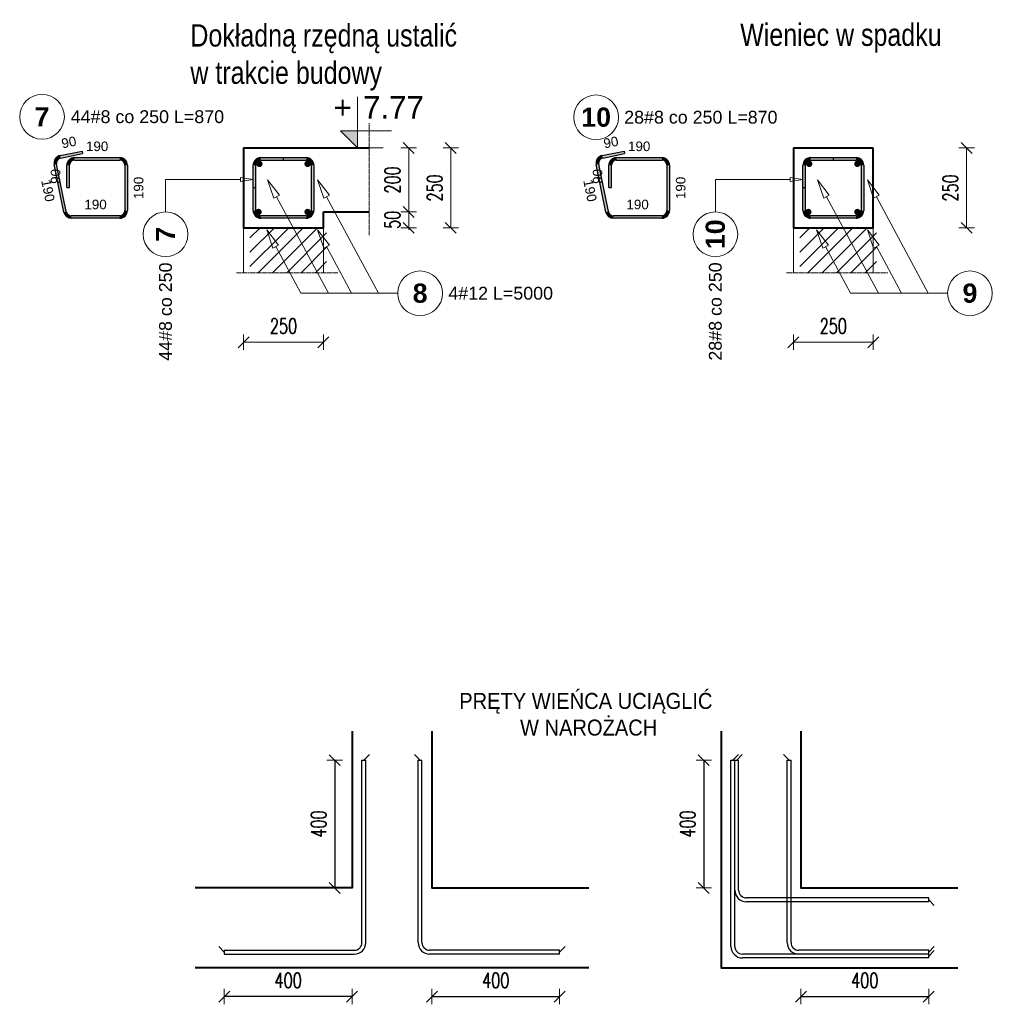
# Model space of a CAD drawing. Extents: x -1474 to 1682781, y -676111 to 75879.
# Tile 3 of 12: x 1666746 to 1669791, y -676111 to -673030. Entities that reach past the tile are written whole.
import ezdxf
from ezdxf.enums import TextEntityAlignment as Align

# ---------------------------------------------------------------- set-up
doc = ezdxf.new("R2010")
doc.units = 0
doc.header["$LTSCALE"] = 10
doc.header["$MEASUREMENT"] = 0
doc.linetypes.add('HIDDEN', pattern=[0.375, 0.25, -0.125])
for name, color, linetype, lineweight in [('P-Linia1', 3, 'Continuous', 40), ('P-Linia4', 253, 'Continuous', 5), ('P-Opis', 1, 'Continuous', 18), ('P-Przerywana', 13, 'HIDDEN', 9), ('P-Szraf', 251, 'Continuous', 5), ('P-Wymiar', 254, 'Continuous', 9), ('RCAD_deskowanie', 3, 'Continuous', 40)]:
    doc.layers.add(name, color=color, linetype=linetype, lineweight=lineweight)
for name, color, linetype in [('RCAD_kształt pręta', 7, 'Continuous'), ('RCAD_opis kształtu pręta', 7, 'Continuous'), ('RCAD_opis rozkładu', 7, 'Continuous'), ('RCAD_pręt wyrzucony', 130, 'Continuous'), ('RCAD_pręty punktowe', 7, 'Continuous'), ('RCAD_symbole graficzne', 7, 'Continuous')]:
    doc.layers.add(name, color=color, linetype=linetype)
doc.styles.add('_Fd Opis', font='arial.ttf', dxfattribs={"width": 0.9})
doc.styles.add('ROMANS', font='romans.shx', dxfattribs={"width": 0.7})
doc.styles.add('SIMPLEX', font='arial.ttf', dxfattribs={"width": 0.8})
doc.styles.add('style1', font='arial.ttf')
doc.styles.add('style3', font='arialbd.ttf')
doc.dimstyles.new('A25', dxfattribs={"dimscale": 27, "dimtxt": 1.75, "dimasz": 0.05, "dimexe": 0, "dimexo": 0, "dimgap": 1, "dimtad": 1, "dimdec": 4, "dimrnd": 0.1, "dimdsep": 46, "dimtxsty": 'ROMANS', "dimblk": '[[[[[[[[', "dimcen": 2, "dimdle": 2, "dimse1": 1, "dimse2": 1, "dimclrd": 256, "dimclrt": 1, "dimadec": 0, "dimazin": 0, "dimtfac": 1, "dimtdec": 4, "dimtix": 1, "dimtmove": 2, "dimatfit": 3, "dimldrblk": '[[[[[[[[', "dimfxl": 0, "dimtvp": 0.6, "dimtolj": 1, "dimlwd": -1, "dimarcsym": 0})

# ---------------------------------------------------------------- blocks, each defined once
blk = doc.blocks.new('[[[[[[[[')
at = {"layer": 'P-Wymiar'}
for p, q in [((-12.7, -12.7), (12.7, 12.7)), ((0, 0), (-4.6, 0)), ((0, 18), (0, -18))]:
    blk.add_line(p, q, dxfattribs=at)
blk = doc.blocks.new('*D149')
at = {"layer": 'Defpoints', "color": 0, "transparency": 16777216}
for p in [(1667839.8, -673631.2), (1667963.7, -673631.2), (1667696.8, -673681.2)]:
    blk.add_point(p, dxfattribs=at)
at = {"layer": 'P-Wymiar', "transparency": 16777216}
for p, q in [((1667963.7, -673629.9), (1667963.7, -673628.5)), ((1667963.7, -673681.2), (1667963.7, -673631.2)), ((1667963.7, -673682.6), (1667963.7, -673683.9))]:
    blk.add_line(p, q, dxfattribs=at)
at = {"layer": 'P-Wymiar', "transparency": 16777216, "xscale": 1.35, "yscale": 1.35, "zscale": 1.35}
for p, rotation in [((1667963.7, -673631.2), 270), ((1667963.7, -673681.2), 90)]:
    blk.add_blockref('[[[[[[[[', p, dxfattribs=dict(at, rotation=rotation))
at = {"layer": 'P-Wymiar', "color": 1, "transparency": 16777216, "insert": (1667913, -673656.2), "char_height": 47.25, "attachment_point": 5, "rotation": 90, "style": 'ROMANS'}
blk.add_mtext('\\A1;50', dxfattribs=at)
blk = doc.blocks.new('*D150')
at = {"layer": 'Defpoints', "color": 0, "transparency": 16777216}
for p in [(1667839.8, -673431.2), (1667963.7, -673431.2), (1667839.8, -673631.2)]:
    blk.add_point(p, dxfattribs=at)
at = {"layer": 'P-Wymiar', "transparency": 16777216}
blk.add_line((1667963.7, -673629.9), (1667963.7, -673432.6), dxfattribs=at)
at = {"layer": 'P-Wymiar', "transparency": 16777216, "xscale": 1.35, "yscale": 1.35, "zscale": 1.35}
for p, rotation in [((1667963.7, -673431.2), 90), ((1667963.7, -673631.2), 270)]:
    blk.add_blockref('[[[[[[[[', p, dxfattribs=dict(at, rotation=rotation))
at = {"layer": 'P-Wymiar', "color": 1, "transparency": 16777216, "insert": (1667913, -673531.2), "char_height": 47.25, "attachment_point": 5, "rotation": 90, "style": 'ROMANS'}
blk.add_mtext('\\A1;200', dxfattribs=at)
blk = doc.blocks.new('*D151')
at = {"layer": 'Defpoints', "color": 0, "transparency": 16777216}
for p in [(1667839.8, -673431.2), (1668095.6, -673431.2), (1667696.8, -673681.2)]:
    blk.add_point(p, dxfattribs=at)
at = {"layer": 'P-Wymiar', "transparency": 16777216}
blk.add_line((1668095.6, -673679.9), (1668095.6, -673432.6), dxfattribs=at)
at = {"layer": 'P-Wymiar', "transparency": 16777216, "xscale": 1.35, "yscale": 1.35, "zscale": 1.35}
for p, rotation in [((1668095.6, -673431.2), 90), ((1668095.6, -673681.2), 270)]:
    blk.add_blockref('[[[[[[[[', p, dxfattribs=dict(at, rotation=rotation))
at = {"layer": 'P-Wymiar', "color": 1, "transparency": 16777216, "insert": (1668045, -673556.2), "char_height": 47.25, "attachment_point": 5, "rotation": 90, "style": 'ROMANS'}
blk.add_mtext('\\A1;250', dxfattribs=at)
blk = doc.blocks.new('*D152')
at = {"layer": 'Defpoints', "color": 0, "transparency": 16777216}
for p in [(1667446.8, -673751.6), (1667696.8, -673751.6), (1667696.8, -674039.1)]:
    blk.add_point(p, dxfattribs=at)
at = {"layer": 'P-Wymiar', "transparency": 16777216}
blk.add_line((1667448.2, -674039.1), (1667695.5, -674039.1), dxfattribs=at)
at = {"layer": 'P-Wymiar', "transparency": 16777216, "xscale": 1.35, "yscale": 1.35, "zscale": 1.35, "rotation": 180}
blk.add_blockref('[[[[[[[[', (1667446.8, -674039.1), dxfattribs=at)
at = {"layer": 'P-Wymiar', "transparency": 16777216, "xscale": 1.35, "yscale": 1.35, "zscale": 1.35}
blk.add_blockref('[[[[[[[[', (1667696.8, -674039.1), dxfattribs=at)
at = {"layer": 'P-Wymiar', "color": 1, "transparency": 16777216, "insert": (1667571.8, -673988.4), "char_height": 47.25, "attachment_point": 5, "style": 'ROMANS'}
blk.add_mtext('\\A1;250', dxfattribs=at)
blk = doc.blocks.new('*D153')
at = {"layer": 'Defpoints', "color": 0, "transparency": 16777216}
for p in [(1669418.2, -673431.2), (1669710.5, -673431.2), (1669311.7, -673681.2)]:
    blk.add_point(p, dxfattribs=at)
at = {"layer": 'P-Wymiar', "transparency": 16777216}
blk.add_line((1669710.5, -673679.9), (1669710.5, -673432.6), dxfattribs=at)
at = {"layer": 'P-Wymiar', "transparency": 16777216, "xscale": 1.35, "yscale": 1.35, "zscale": 1.35}
for p, rotation in [((1669710.5, -673431.2), 90), ((1669710.5, -673681.2), 270)]:
    blk.add_blockref('[[[[[[[[', p, dxfattribs=dict(at, rotation=rotation))
at = {"layer": 'P-Wymiar', "color": 1, "transparency": 16777216, "insert": (1669659.9, -673556.2), "char_height": 47.25, "attachment_point": 5, "rotation": 90, "style": 'ROMANS'}
blk.add_mtext('\\A1;250', dxfattribs=at)
blk = doc.blocks.new('*D154')
at = {"layer": 'Defpoints', "color": 0, "transparency": 16777216}
for p in [(1669168.2, -673751.6), (1669418.2, -673751.6), (1669418.2, -674039.1)]:
    blk.add_point(p, dxfattribs=at)
at = {"layer": 'P-Wymiar', "transparency": 16777216}
blk.add_line((1669169.6, -674039.1), (1669416.9, -674039.1), dxfattribs=at)
at = {"layer": 'P-Wymiar', "transparency": 16777216, "xscale": 1.35, "yscale": 1.35, "zscale": 1.35, "rotation": 180}
blk.add_blockref('[[[[[[[[', (1669168.2, -674039.1), dxfattribs=at)
at = {"layer": 'P-Wymiar', "transparency": 16777216, "xscale": 1.35, "yscale": 1.35, "zscale": 1.35}
blk.add_blockref('[[[[[[[[', (1669418.2, -674039.1), dxfattribs=at)
at = {"layer": 'P-Wymiar', "color": 1, "transparency": 16777216, "insert": (1669293.2, -673988.4), "char_height": 47.25, "attachment_point": 5, "style": 'ROMANS'}
blk.add_mtext('\\A1;250', dxfattribs=at)
blk = doc.blocks.new('*D175')
at = {"transparency": 16777216}
blk.add_line((1669193.1, -676086.6), (1669590.4, -676086.6), dxfattribs=at)
at = {"layer": 'Defpoints', "color": 0, "transparency": 16777216}
for p in [(1669191.7, -675746.9), (1669591.7, -675941.9), (1669591.7, -676086.6)]:
    blk.add_point(p, dxfattribs=at)
at = {"transparency": 16777216, "xscale": 1.35, "yscale": 1.35, "zscale": 1.35, "rotation": 180}
blk.add_blockref('[[[[[[[[', (1669191.7, -676086.6), dxfattribs=at)
at = {"transparency": 16777216, "xscale": 1.35, "yscale": 1.35, "zscale": 1.35}
blk.add_blockref('[[[[[[[[', (1669591.7, -676086.6), dxfattribs=at)
at = {"color": 1, "transparency": 16777216, "insert": (1669391.7, -676036), "char_height": 47.25, "attachment_point": 5, "style": 'ROMANS'}
blk.add_mtext('\\A1;400', dxfattribs=at)
blk = doc.blocks.new('*D176')
at = {"transparency": 16777216}
blk.add_line((1668887.6, -675348.2), (1668887.6, -675745.5), dxfattribs=at)
at = {"layer": 'Defpoints', "color": 0, "transparency": 16777216}
for p in [(1668972.7, -675346.9), (1668887.6, -675746.9), (1669191.7, -675746.9)]:
    blk.add_point(p, dxfattribs=at)
at = {"transparency": 16777216, "xscale": 1.35, "yscale": 1.35, "zscale": 1.35}
for p, rotation in [((1668887.6, -675346.9), 90), ((1668887.6, -675746.9), 270)]:
    blk.add_blockref('[[[[[[[[', p, dxfattribs=dict(at, rotation=rotation))
at = {"color": 1, "transparency": 16777216, "insert": (1668837, -675546.9), "char_height": 47.25, "attachment_point": 5, "rotation": 90, "style": 'ROMANS'}
blk.add_mtext('\\A1;400', dxfattribs=at)
blk = doc.blocks.new('*D177')
at = {"transparency": 16777216}
blk.add_line((1668037.7, -676086.6), (1668435, -676086.6), dxfattribs=at)
at = {"layer": 'Defpoints', "color": 0, "transparency": 16777216}
for p in [(1668036.4, -675746.9), (1668436.4, -675941.9), (1668436.4, -676086.6)]:
    blk.add_point(p, dxfattribs=at)
at = {"transparency": 16777216, "xscale": 1.35, "yscale": 1.35, "zscale": 1.35, "rotation": 180}
blk.add_blockref('[[[[[[[[', (1668036.4, -676086.6), dxfattribs=at)
at = {"transparency": 16777216, "xscale": 1.35, "yscale": 1.35, "zscale": 1.35}
blk.add_blockref('[[[[[[[[', (1668436.4, -676086.6), dxfattribs=at)
at = {"color": 1, "transparency": 16777216, "insert": (1668236.4, -676036), "char_height": 47.25, "attachment_point": 5, "style": 'ROMANS'}
blk.add_mtext('\\A1;400', dxfattribs=at)
blk = doc.blocks.new('*D178')
at = {"transparency": 16777216}
blk.add_line((1667732.2, -675348.2), (1667732.2, -675745.5), dxfattribs=at)
at = {"layer": 'Defpoints', "color": 0, "transparency": 16777216}
for p in [(1667817.4, -675346.9), (1667732.2, -675746.9), (1668036.4, -675746.9)]:
    blk.add_point(p, dxfattribs=at)
at = {"transparency": 16777216, "xscale": 1.35, "yscale": 1.35, "zscale": 1.35}
for p, rotation in [((1667732.2, -675346.9), 90), ((1667732.2, -675746.9), 270)]:
    blk.add_blockref('[[[[[[[[', p, dxfattribs=dict(at, rotation=rotation))
at = {"color": 1, "transparency": 16777216, "insert": (1667681.6, -675546.9), "char_height": 47.25, "attachment_point": 5, "rotation": 90, "style": 'ROMANS'}
blk.add_mtext('\\A1;400', dxfattribs=at)
blk = doc.blocks.new('*D179')
at = {"transparency": 16777216}
blk.add_line((1667785, -676086.6), (1667387.7, -676086.6), dxfattribs=at)
at = {"layer": 'Defpoints', "color": 0, "transparency": 16777216}
for p in [(1667786.4, -675746.9), (1667386.4, -675941.9), (1667386.4, -676086.6)]:
    blk.add_point(p, dxfattribs=at)
at = {"transparency": 16777216, "xscale": 1.35, "yscale": 1.35, "zscale": 1.35, "rotation": 180}
blk.add_blockref('[[[[[[[[', (1667386.4, -676086.6), dxfattribs=at)
at = {"transparency": 16777216, "xscale": 1.35, "yscale": 1.35, "zscale": 1.35}
blk.add_blockref('[[[[[[[[', (1667786.4, -676086.6), dxfattribs=at)
at = {"color": 1, "transparency": 16777216, "insert": (1667586.4, -676036), "char_height": 47.25, "attachment_point": 5, "style": 'ROMANS'}
blk.add_mtext('\\A1;400', dxfattribs=at)

msp = doc.modelspace()

# ---------------------------------------------------------------- hatches: boundary and pattern name
at = {"layer": 'P-Szraf'}
h = msp.add_hatch(dxfattribs=at)
h.set_pattern_fill('ANSI31', color=256, scale=10)
h.set_pattern_definition([(45, (-3776.658, -25221.298), (-22.4506403, 22.4506403), [])])
h.paths.add_polyline_path([(1667706.80656, -673681.21619), (1667550.08931, -673681.21619), (1667592.70927, -673721.98307), (1667697.83009, -673821.95338), (1667706.80656, -673821.95338)])
h.paths.add_polyline_path([(1667466.80656, -673681.21619), (1667466.80656, -673821.95338), (1667697.83009, -673821.95338), (1667592.70927, -673721.98307), (1667549.66856, -673681.21619)])
h = msp.add_hatch(dxfattribs=at)
h.set_pattern_fill('ANSI31', color=256, scale=10)
h.set_pattern_definition([(45, (-2055.22, -25221.298), (-22.4506403, 22.4506403), [])])
h.paths.add_polyline_path([(1669428.2432, -673681.21619), (1669271.52595, -673681.21619), (1669314.14591, -673721.98307), (1669419.26673, -673821.95338), (1669428.2432, -673821.95338)])
h.paths.add_polyline_path([(1669188.2432, -673681.21619), (1669188.2432, -673821.95338), (1669419.26673, -673821.95338), (1669314.14591, -673721.98307), (1669271.1052, -673681.21619)])
at = {"layer": 'RCAD_kształt pręta'}
h = msp.add_hatch(color=4, dxfattribs=at)
edge = h.paths.add_edge_path(flags=0)
edge.add_line((1667500.80656, -673461.21619), (1667500.80656, -673469.21619))
edge.add_arc((1667500.80656, -673485.21619), 16, 90, 180)
edge.add_line((1667484.80656, -673485.21619), (1667476.80656, -673485.21619))
edge.add_arc((1667500.80656, -673485.21619), 24, 450, 540, ccw=False)
h = msp.add_hatch(color=4, dxfattribs=at)
edge = h.paths.add_edge_path(flags=0)
edge.add_line((1667500.80656, -673461.21619), (1667500.80656, -673469.21619))
edge.add_arc((1667500.80656, -673485.21619), 16, 90, 180)
edge.add_line((1667484.80656, -673485.21619), (1667476.80656, -673485.21619))
edge.add_arc((1667500.80656, -673485.21619), 24, 450, 540, ccw=False)
for points in [[(1667500.80656, -673469.21619), (1667500.80656, -673461.21619), (1667642.80656, -673461.21619), (1667642.80656, -673469.21619)], [(1667500.80656, -673469.21619), (1667500.80656, -673461.21619), (1667570.80656, -673461.21619), (1667570.80656, -673469.21619)], [(1669222.2432, -673469.21619), (1669222.2432, -673461.21619), (1669364.2432, -673461.21619), (1669364.2432, -673469.21619)], [(1669222.2432, -673469.21619), (1669222.2432, -673461.21619), (1669292.2432, -673461.21619), (1669292.2432, -673469.21619)], [(1667484.80656, -673555.21619), (1667476.80656, -673555.21619), (1667476.80656, -673485.21619), (1667484.80656, -673485.21619)], [(1667484.80656, -673627.21619), (1667476.80656, -673627.21619), (1667476.80656, -673485.21619), (1667484.80656, -673485.21619)], [(1667658.80656, -673485.21619), (1667666.80656, -673485.21619), (1667666.80656, -673627.21619), (1667658.80656, -673627.21619)], [(1669206.2432, -673555.21619), (1669198.2432, -673555.21619), (1669198.2432, -673485.21619), (1669206.2432, -673485.21619)], [(1669206.2432, -673627.21619), (1669198.2432, -673627.21619), (1669198.2432, -673485.21619), (1669206.2432, -673485.21619)], [(1669380.2432, -673485.21619), (1669388.2432, -673485.21619), (1669388.2432, -673627.21619), (1669380.2432, -673627.21619)], [(1667642.80656, -673643.21619), (1667642.80656, -673651.21619), (1667500.80656, -673651.21619), (1667500.80656, -673643.21619)], [(1669364.2432, -673643.21619), (1669364.2432, -673651.21619), (1669222.2432, -673651.21619), (1669222.2432, -673643.21619)]]:
    msp.add_hatch(color=4, dxfattribs=at).paths.add_polyline_path(points, flags=0)
h = msp.add_hatch(color=4, dxfattribs=at)
edge = h.paths.add_edge_path(flags=0)
edge.add_line((1667666.80656, -673485.21619), (1667658.80656, -673485.21619))
edge.add_arc((1667642.80656, -673485.21619), 16, 0, 90)
edge.add_line((1667642.80656, -673469.21619), (1667642.80656, -673461.21619))
edge.add_arc((1667642.80656, -673485.21619), 24, 360, 450, ccw=False)
h = msp.add_hatch(color=4, dxfattribs=at)
edge = h.paths.add_edge_path(flags=0)
edge.add_line((1669222.2432, -673461.21619), (1669222.2432, -673469.21619))
edge.add_arc((1669222.2432, -673485.21619), 16, 90, 180)
edge.add_line((1669206.2432, -673485.21619), (1669198.2432, -673485.21619))
edge.add_arc((1669222.2432, -673485.21619), 24, 450, 540, ccw=False)
h = msp.add_hatch(color=4, dxfattribs=at)
edge = h.paths.add_edge_path(flags=0)
edge.add_line((1669222.2432, -673461.21619), (1669222.2432, -673469.21619))
edge.add_arc((1669222.2432, -673485.21619), 16, 90, 180)
edge.add_line((1669206.2432, -673485.21619), (1669198.2432, -673485.21619))
edge.add_arc((1669222.2432, -673485.21619), 24, 450, 540, ccw=False)
h = msp.add_hatch(color=4, dxfattribs=at)
edge = h.paths.add_edge_path(flags=0)
edge.add_line((1669388.2432, -673485.21619), (1669380.2432, -673485.21619))
edge.add_arc((1669364.2432, -673485.21619), 16, 0, 90)
edge.add_line((1669364.2432, -673469.21619), (1669364.2432, -673461.21619))
edge.add_arc((1669364.2432, -673485.21619), 24, 360, 450, ccw=False)
h = msp.add_hatch(color=4, dxfattribs=at)
edge = h.paths.add_edge_path(flags=0)
edge.add_line((1667476.80656, -673627.21619), (1667484.80656, -673627.21619))
edge.add_arc((1667500.80656, -673627.21619), 16, 180, 270)
edge.add_line((1667500.80656, -673643.21619), (1667500.80656, -673651.21619))
edge.add_arc((1667500.80656, -673627.21619), 24, 540, 630, ccw=False)
h = msp.add_hatch(color=4, dxfattribs=at)
edge = h.paths.add_edge_path(flags=0)
edge.add_line((1667642.80656, -673651.21619), (1667642.80656, -673643.21619))
edge.add_arc((1667642.80656, -673627.21619), 16, -90, 0)
edge.add_line((1667658.80656, -673627.21619), (1667666.80656, -673627.21619))
edge.add_arc((1667642.80656, -673627.21619), 24, 270, 360, ccw=False)
h = msp.add_hatch(color=4, dxfattribs=at)
edge = h.paths.add_edge_path(flags=0)
edge.add_line((1669198.2432, -673627.21619), (1669206.2432, -673627.21619))
edge.add_arc((1669222.2432, -673627.21619), 16, 180, 270)
edge.add_line((1669222.2432, -673643.21619), (1669222.2432, -673651.21619))
edge.add_arc((1669222.2432, -673627.21619), 24, 540, 630, ccw=False)
h = msp.add_hatch(color=4, dxfattribs=at)
edge = h.paths.add_edge_path(flags=0)
edge.add_line((1669364.2432, -673651.21619), (1669364.2432, -673643.21619))
edge.add_arc((1669364.2432, -673627.21619), 16, -90, 0)
edge.add_line((1669380.2432, -673627.21619), (1669388.2432, -673627.21619))
edge.add_arc((1669364.2432, -673627.21619), 24, 270, 360, ccw=False)
at = {"layer": 'RCAD_pręt wyrzucony'}
for points in [[(1666874.08738, -673462.71394), (1666872.49803, -673454.8734), (1666941.10269, -673440.96655), (1666942.69204, -673448.80708)], [(1668571.16611, -673462.71394), (1668569.57675, -673454.8734), (1668638.18141, -673440.96655), (1668639.77077, -673448.80708)], [(1666917.28168, -673469.21619), (1666917.28168, -673461.21619), (1667059.28168, -673461.21619), (1667059.28168, -673469.21619)], [(1668614.36041, -673469.21619), (1668614.36041, -673461.21619), (1668756.36041, -673461.21619), (1668756.36041, -673469.21619)], [(1666891.75257, -673630.3949), (1666883.91204, -673631.98426), (1666853.74449, -673483.16307), (1666861.58503, -673481.57371)], [(1666901.28168, -673555.21619), (1666893.28168, -673555.21619), (1666893.28168, -673485.21619), (1666901.28168, -673485.21619)], [(1667075.28168, -673485.21619), (1667083.28168, -673485.21619), (1667083.28168, -673627.21619), (1667075.28168, -673627.21619)], [(1668588.8313, -673630.3949), (1668580.99077, -673631.98426), (1668550.82322, -673483.16307), (1668558.66375, -673481.57371)], [(1668598.36041, -673555.21619), (1668590.36041, -673555.21619), (1668590.36041, -673485.21619), (1668598.36041, -673485.21619)], [(1668772.36041, -673485.21619), (1668780.36041, -673485.21619), (1668780.36041, -673627.21619), (1668772.36041, -673627.21619)], [(1667059.28168, -673643.21619), (1667059.28168, -673651.21619), (1666907.43364, -673651.21619), (1666907.43364, -673643.21619)], [(1668756.36041, -673643.21619), (1668756.36041, -673651.21619), (1668604.51236, -673651.21619), (1668604.51236, -673643.21619)]]:
    msp.add_hatch(color=4, dxfattribs=at).paths.add_polyline_path(points, flags=0)
h = msp.add_hatch(color=4, dxfattribs=at)
edge = h.paths.add_edge_path(flags=0)
edge.add_line((1666872.49803, -673454.8734), (1666874.08738, -673462.71394))
edge.add_arc((1666877.26609, -673478.395), 16, 101.4591559, 191.4591559)
edge.add_line((1666861.58503, -673481.57371), (1666853.74449, -673483.16307))
edge.add_arc((1666877.26609, -673478.395), 24, 461.4591559, 551.4591559, ccw=False)
h = msp.add_hatch(color=4, dxfattribs=at)
edge = h.paths.add_edge_path(flags=0)
edge.add_line((1666917.28168, -673461.21619), (1666917.28168, -673469.21619))
edge.add_arc((1666917.28168, -673485.21619), 16, 90, 180)
edge.add_line((1666901.28168, -673485.21619), (1666893.28168, -673485.21619))
edge.add_arc((1666917.28168, -673485.21619), 24, 450, 540, ccw=False)
h = msp.add_hatch(color=4, dxfattribs=at)
edge = h.paths.add_edge_path(flags=0)
edge.add_line((1667083.28168, -673485.21619), (1667075.28168, -673485.21619))
edge.add_arc((1667059.28168, -673485.21619), 16, 0, 90)
edge.add_line((1667059.28168, -673469.21619), (1667059.28168, -673461.21619))
edge.add_arc((1667059.28168, -673485.21619), 24, 360, 450, ccw=False)
h = msp.add_hatch(color=4, dxfattribs=at)
edge = h.paths.add_edge_path(flags=0)
edge.add_line((1668569.57675, -673454.8734), (1668571.16611, -673462.71394))
edge.add_arc((1668574.34482, -673478.395), 16, -258.5408441, -168.5408441)
edge.add_line((1668558.66375, -673481.57371), (1668550.82322, -673483.16307))
edge.add_arc((1668574.34482, -673478.395), 24, 101.4591559, 191.4591559, ccw=False)
h = msp.add_hatch(color=4, dxfattribs=at)
edge = h.paths.add_edge_path(flags=0)
edge.add_line((1668614.36041, -673461.21619), (1668614.36041, -673469.21619))
edge.add_arc((1668614.36041, -673485.21619), 16, 90, 180)
edge.add_line((1668598.36041, -673485.21619), (1668590.36041, -673485.21619))
edge.add_arc((1668614.36041, -673485.21619), 24, 450, 540, ccw=False)
h = msp.add_hatch(color=4, dxfattribs=at)
edge = h.paths.add_edge_path(flags=0)
edge.add_line((1668780.36041, -673485.21619), (1668772.36041, -673485.21619))
edge.add_arc((1668756.36041, -673485.21619), 16, 0, 90)
edge.add_line((1668756.36041, -673469.21619), (1668756.36041, -673461.21619))
edge.add_arc((1668756.36041, -673485.21619), 24, 360, 450, ccw=False)
h = msp.add_hatch(color=4, dxfattribs=at)
edge = h.paths.add_edge_path(flags=0)
edge.add_line((1666883.91204, -673631.98426), (1666891.75257, -673630.3949))
edge.add_arc((1666907.43364, -673627.21619), 16, -168.5408441, -90)
edge.add_line((1666907.43364, -673643.21619), (1666907.43364, -673651.21619))
edge.add_arc((1666907.43364, -673627.21619), 24, 191.4591559, 270, ccw=False)
h = msp.add_hatch(color=4, dxfattribs=at)
edge = h.paths.add_edge_path(flags=0)
edge.add_line((1667059.28168, -673651.21619), (1667059.28168, -673643.21619))
edge.add_arc((1667059.28168, -673627.21619), 16, -90, 0)
edge.add_line((1667075.28168, -673627.21619), (1667083.28168, -673627.21619))
edge.add_arc((1667059.28168, -673627.21619), 24, 270, 360, ccw=False)
h = msp.add_hatch(color=4, dxfattribs=at)
edge = h.paths.add_edge_path(flags=0)
edge.add_line((1668580.99077, -673631.98426), (1668588.8313, -673630.3949))
edge.add_arc((1668604.51236, -673627.21619), 16, -168.5408441, -90)
edge.add_line((1668604.51236, -673643.21619), (1668604.51236, -673651.21619))
edge.add_arc((1668604.51236, -673627.21619), 24, 191.4591559, 270, ccw=False)
h = msp.add_hatch(color=4, dxfattribs=at)
edge = h.paths.add_edge_path(flags=0)
edge.add_line((1668756.36041, -673651.21619), (1668756.36041, -673643.21619))
edge.add_arc((1668756.36041, -673627.21619), 16, -90, 0)
edge.add_line((1668772.36041, -673627.21619), (1668780.36041, -673627.21619))
edge.add_arc((1668756.36041, -673627.21619), 24, 270, 360, ccw=False)
at = {"layer": 'RCAD_pręty punktowe'}
h = msp.add_hatch(color=1, dxfattribs=at)
edge = h.paths.add_edge_path(flags=0)
edge.add_arc((1667496.39471, -673480.97355), 10, 0, 360, ccw=False)
h = msp.add_hatch(color=1, dxfattribs=at)
edge = h.paths.add_edge_path(flags=0)
edge.add_arc((1667647.0492, -673480.97355), 10, 0, 360, ccw=False)
h = msp.add_hatch(color=1, dxfattribs=at)
edge = h.paths.add_edge_path(flags=0)
edge.add_arc((1669217.83135, -673480.97355), 10, 0, 360, ccw=False)
h = msp.add_hatch(color=1, dxfattribs=at)
edge = h.paths.add_edge_path(flags=0)
edge.add_arc((1669368.48584, -673480.97355), 10, 0, 360, ccw=False)
h = msp.add_hatch(color=1, dxfattribs=at)
edge = h.paths.add_edge_path(flags=0)
edge.add_arc((1667493.58137, -673631.45884), 10, 0, 360, ccw=False)
h = msp.add_hatch(color=1, dxfattribs=at)
edge = h.paths.add_edge_path(flags=0)
edge.add_arc((1667647.0492, -673631.45884), 10, 0, 360, ccw=False)
h = msp.add_hatch(color=1, dxfattribs=at)
edge = h.paths.add_edge_path(flags=0)
edge.add_arc((1669215.01801, -673631.45884), 10, 0, 360, ccw=False)
h = msp.add_hatch(color=1, dxfattribs=at)
edge = h.paths.add_edge_path(flags=0)
edge.add_arc((1669368.48584, -673631.45884), 10, 0, 360, ccw=False)
at = {"layer": 'RCAD_symbole graficzne'}
msp.add_hatch(color=1, dxfattribs=at).paths.add_polyline_path([(1667749.97714, -673377.88286), (1667803.31048, -673431.21619), (1667803.31048, -673377.88286)], flags=0)

# ---------------------------------------------------------------- linework, layer by layer
at = {"layer": 'P-Linia1'}
for points in [[(1667446.80656, -673431.21619), (1667696.80656, -673431.21619)], [(1669168.2432, -673431.21619), (1669418.2432, -673431.21619)]]:
    msp.add_lwpolyline(points, dxfattribs=at)
at = {"layer": 'P-Linia4'}
for points in [[(1667446.80656, -673431.21619), (1667446.80656, -673431.21619)], [(1669168.2432, -673431.21619), (1669168.2432, -673431.21619)], [(1667446.80656, -673681.21619), (1667446.80656, -673821.95338)], [(1667446.80656, -673681.21619), (1667696.80656, -673681.21619)], [(1667696.80656, -673681.21619), (1667696.80656, -673821.95338)], [(1669168.2432, -673681.21619), (1669168.2432, -673821.95338)], [(1669168.2432, -673681.21619), (1669418.2432, -673681.21619)], [(1669418.2432, -673681.21619), (1669418.2432, -673821.95338)]]:
    msp.add_lwpolyline(points, dxfattribs=at)
at = {"layer": 'P-Przerywana'}
for points in [[(1667839.75095, -673353.63548), (1667839.75095, -673704.33915)], [(1667424.80856, -673821.95338), (1667742.38963, -673821.95338)], [(1669146.2452, -673821.95338), (1669463.82627, -673821.95338)]]:
    msp.add_lwpolyline(points, dxfattribs=at)
at = {"layer": 'RCAD_deskowanie'}
for points in [[(1667446.80656, -673431.21619), (1667446.80656, -673681.21619), (1667696.80656, -673681.21619), (1667696.80656, -673631.21619)], [(1667696.80656, -673431.21619), (1667839.75095, -673431.21619)], [(1669168.2432, -673431.21619), (1669168.2432, -673681.21619), (1669418.2432, -673681.21619), (1669418.2432, -673581.21619), (1669418.2432, -673431.21619)], [(1667696.80656, -673631.21619), (1667839.75095, -673631.21619)], [(1667786.36043, -675255.89542), (1667786.36043, -675746.89542), (1667295.36043, -675746.89542)], [(1668036.36043, -675255.89542), (1668036.36043, -675746.89542), (1668527.36043, -675746.89542)], [(1668941.74823, -675255.89542), (1668941.74823, -675996.89542), (1669682.74823, -675996.89542)], [(1669191.74823, -675255.89542), (1669191.74823, -675746.89542), (1669682.74823, -675746.89542)], [(1668527.36043, -675996.89542), (1667295.36043, -675996.89542)]]:
    msp.add_lwpolyline(points, dxfattribs=at)
at = {"layer": 'RCAD_kształt pręta', "color": 4}
for p, q in [((1667500.80656, -673461.21619), (1667642.80656, -673461.21619)), ((1667500.80656, -673461.21619), (1667570.80656, -673461.21619)), ((1667500.80656, -673469.21619), (1667642.80656, -673469.21619)), ((1667500.80656, -673469.21619), (1667570.80656, -673469.21619)), ((1667570.80656, -673461.21619), (1667570.80656, -673469.21619)), ((1669222.2432, -673461.21619), (1669364.2432, -673461.21619)), ((1669222.2432, -673461.21619), (1669292.2432, -673461.21619)), ((1669222.2432, -673469.21619), (1669364.2432, -673469.21619)), ((1669222.2432, -673469.21619), (1669292.2432, -673469.21619)), ((1669292.2432, -673461.21619), (1669292.2432, -673469.21619)), ((1667476.80656, -673555.21619), (1667476.80656, -673485.21619)), ((1667476.80656, -673627.21619), (1667476.80656, -673485.21619)), ((1667484.80656, -673555.21619), (1667484.80656, -673485.21619)), ((1667484.80656, -673627.21619), (1667484.80656, -673485.21619)), ((1667658.80656, -673485.21619), (1667658.80656, -673627.21619)), ((1667666.80656, -673485.21619), (1667666.80656, -673627.21619)), ((1669198.2432, -673555.21619), (1669198.2432, -673485.21619)), ((1669198.2432, -673627.21619), (1669198.2432, -673485.21619)), ((1669206.2432, -673555.21619), (1669206.2432, -673485.21619)), ((1669206.2432, -673627.21619), (1669206.2432, -673485.21619)), ((1669380.2432, -673485.21619), (1669380.2432, -673627.21619)), ((1669388.2432, -673485.21619), (1669388.2432, -673627.21619)), ((1667476.80656, -673555.21619), (1667484.80656, -673555.21619)), ((1669198.2432, -673555.21619), (1669206.2432, -673555.21619)), ((1667642.80656, -673643.21619), (1667500.80656, -673643.21619)), ((1667642.80656, -673651.21619), (1667500.80656, -673651.21619)), ((1669364.2432, -673643.21619), (1669222.2432, -673643.21619)), ((1669364.2432, -673651.21619), (1669222.2432, -673651.21619)), ((1667817.36043, -675917.89542), (1667817.36043, -675346.89542)), ((1667817.36043, -675346.89542), (1667829.36043, -675346.89542)), ((1667829.36043, -675917.89542), (1667829.36043, -675346.89542)), ((1667993.36043, -675917.89542), (1667993.36043, -675346.89542)), ((1667993.36043, -675346.89542), (1668005.36043, -675346.89542)), ((1668005.36043, -675917.89542), (1668005.36043, -675346.89542)), ((1668972.74823, -675929.89542), (1668972.74823, -675346.89542)), ((1668972.74823, -675346.89542), (1668984.74823, -675346.89542)), ((1668984.74823, -675929.89542), (1668984.74823, -675346.89542)), ((1668984.74823, -675753.89542), (1668984.74823, -675346.89542)), ((1668984.74823, -675346.89542), (1668996.74823, -675346.89542)), ((1668996.74823, -675753.89542), (1668996.74823, -675346.89542)), ((1669148.74823, -675917.89542), (1669148.74823, -675346.89542)), ((1669148.74823, -675346.89542), (1669160.74823, -675346.89542)), ((1669160.74823, -675917.89542), (1669160.74823, -675346.89542)), ((1669591.74823, -675777.89542), (1669020.74823, -675777.89542)), ((1669591.74823, -675789.89542), (1669591.74823, -675777.89542)), ((1669591.74823, -675789.89542), (1669020.74823, -675789.89542)), ((1667386.36043, -675941.89542), (1667793.36043, -675941.89542)), ((1667386.36043, -675941.89542), (1667386.36043, -675953.89542)), ((1667386.36043, -675953.89542), (1667793.36043, -675953.89542)), ((1668436.36043, -675941.89542), (1668029.36043, -675941.89542)), ((1668436.36043, -675953.89542), (1668029.36043, -675953.89542)), ((1668436.36043, -675953.89542), (1668436.36043, -675941.89542)), ((1669591.74823, -675953.89542), (1669008.74823, -675953.89542)), ((1669591.74823, -675965.89542), (1669008.74823, -675965.89542)), ((1669591.74823, -675941.89542), (1669184.74823, -675941.89542)), ((1669591.74823, -675953.89542), (1669184.74823, -675953.89542)), ((1669591.74823, -675953.89542), (1669591.74823, -675941.89542)), ((1669591.74823, -675965.89542), (1669591.74823, -675953.89542))]:
    msp.add_line(p, q, dxfattribs=at)
at = {"layer": 'RCAD_kształt pręta', "color": 2, "lineweight": 5}
for p, q in [((1667823.36043, -675346.89542), (1667840.86043, -675329.39542)), ((1667999.36043, -675346.89542), (1667981.86043, -675329.39542)), ((1668978.74823, -675346.89542), (1668996.24823, -675329.39542)), ((1668990.74823, -675346.89542), (1669008.24823, -675329.39542)), ((1669154.74823, -675346.89542), (1669137.24823, -675329.39542)), ((1669591.74823, -675783.89542), (1669609.24823, -675801.39542)), ((1667386.36043, -675947.89542), (1667368.86043, -675930.39542)), ((1668436.36043, -675947.89542), (1668453.86043, -675930.39542)), ((1669591.74823, -675947.89542), (1669609.24823, -675930.39542)), ((1669591.74823, -675959.89542), (1669609.24823, -675942.39542))]:
    msp.add_line(p, q, dxfattribs=at)
at = {"layer": 'RCAD_kształt pręta', "color": 4}
for centre, radius, start, end in [((1667500.80656, -673485.21619), 24, 90, 180), ((1667500.80656, -673485.21619), 24, 90, 180), ((1667500.80656, -673485.21619), 16, 90, 180), ((1667500.80656, -673485.21619), 16, 90, 180), ((1667642.80656, -673485.21619), 24, 360, 90), ((1667642.80656, -673485.21619), 16, 360, 90), ((1669222.2432, -673485.21619), 24, 90, 180), ((1669222.2432, -673485.21619), 24, 90, 180), ((1669222.2432, -673485.21619), 16, 90, 180), ((1669222.2432, -673485.21619), 16, 90, 180), ((1669364.2432, -673485.21619), 24, 360, 90), ((1669364.2432, -673485.21619), 16, 360, 90), ((1667500.80656, -673627.21619), 24, 180, 270), ((1667500.80656, -673627.21619), 16, 180, 270), ((1667642.80656, -673627.21619), 16, 270, 0), ((1667642.80656, -673627.21619), 24, 270, 0), ((1669222.2432, -673627.21619), 24, 180, 270), ((1669222.2432, -673627.21619), 16, 180, 270), ((1669364.2432, -673627.21619), 16, 270, 0), ((1669364.2432, -673627.21619), 24, 270, 0), ((1669020.74823, -675753.89542), 36, 180, 270), ((1669020.74823, -675753.89542), 24, 180, 270), ((1667793.36043, -675917.89542), 24, 270, 0), ((1667793.36043, -675917.89542), 36, 270, 0), ((1668029.36043, -675917.89542), 36, 180, 270), ((1668029.36043, -675917.89542), 24, 180, 270), ((1669008.74823, -675929.89542), 36, 180, 270), ((1669008.74823, -675929.89542), 24, 180, 270), ((1669184.74823, -675917.89542), 36, 180, 270), ((1669184.74823, -675917.89542), 24, 180, 270)]:
    msp.add_arc(centre, radius, start, end, dxfattribs=at)
at = {"layer": 'RCAD_opis kształtu pręta', "color": 8, "lineweight": 0}
for p, q in [((1667202.51066, -673529.96773), (1667436.80656, -673529.96773)), ((1667202.51066, -673529.96773), (1667202.51066, -673631.28167)), ((1667436.80656, -673523.30106), (1667476.80656, -673529.96773)), ((1667436.80656, -673523.30106), (1667436.80656, -673536.6344)), ((1667476.80656, -673529.96773), (1667436.80656, -673536.6344)), ((1668923.9473, -673529.96773), (1669158.2432, -673529.96773)), ((1668923.9473, -673529.96773), (1668923.9473, -673631.28167)), ((1669158.2432, -673523.30106), (1669198.2432, -673529.96773)), ((1669158.2432, -673523.30106), (1669158.2432, -673536.6344)), ((1669198.2432, -673529.96773), (1669158.2432, -673536.6344))]:
    msp.add_line(p, q, dxfattribs=at)
for centre in [(1667202.51066, -673701.28167), (1668923.9473, -673701.28167)]:
    msp.add_circle(centre, 70, dxfattribs=at)
at = {"layer": 'RCAD_opis rozkładu', "color": 8, "lineweight": 0}
for p, q in [((1667541.55961, -673588.58353), (1667521.96732, -673530.99758)), ((1667521.96732, -673530.99758), (1667559.17709, -673579.11652)), ((1667697.87095, -673588.58353), (1667678.27866, -673530.99758)), ((1667678.27866, -673530.99758), (1667715.48843, -673579.11652)), ((1669262.99625, -673588.58353), (1669243.40396, -673530.99758)), ((1669243.40396, -673530.99758), (1669280.61373, -673579.11652)), ((1669419.30759, -673588.58353), (1669399.7153, -673530.99758)), ((1669399.7153, -673530.99758), (1669436.92507, -673579.11652)), ((1667541.55961, -673588.58353), (1667559.17709, -673579.11652)), ((1667712.75655, -673886.04376), (1667550.36835, -673583.85003)), ((1667697.87095, -673588.58353), (1667715.48843, -673579.11652)), ((1667869.06788, -673886.04376), (1667706.67969, -673583.85003)), ((1669262.99625, -673588.58353), (1669280.61373, -673579.11652)), ((1669434.19319, -673886.04376), (1669271.80499, -673583.85003)), ((1669419.30759, -673588.58353), (1669436.92507, -673579.11652)), ((1669590.50452, -673886.04376), (1669428.11633, -673583.85003)), ((1667538.74626, -673744.72567), (1667519.15397, -673687.13971)), ((1667519.15397, -673687.13971), (1667556.36375, -673735.25866)), ((1667697.87095, -673744.72567), (1667678.27866, -673687.13971)), ((1667678.27866, -673687.13971), (1667715.48843, -673735.25866)), ((1669260.1829, -673744.72567), (1669240.59061, -673687.13971)), ((1669240.59061, -673687.13971), (1669277.80039, -673735.25866)), ((1669419.30759, -673744.72567), (1669399.7153, -673687.13971)), ((1669399.7153, -673687.13971), (1669436.92507, -673735.25866)), ((1667538.74626, -673744.72567), (1667556.36375, -673735.25866)), ((1667626.03795, -673886.04376), (1667547.555, -673739.99216)), ((1667697.87095, -673744.72567), (1667715.48843, -673735.25866)), ((1667785.16264, -673886.04376), (1667706.67969, -673739.99216)), ((1669260.1829, -673744.72567), (1669277.80039, -673735.25866)), ((1669347.4746, -673886.04376), (1669268.99165, -673739.99216)), ((1669419.30759, -673744.72567), (1669436.92507, -673735.25866)), ((1669506.59928, -673886.04376), (1669428.11633, -673739.99216)), ((1667626.03795, -673886.04376), (1667869.06788, -673886.04376)), ((1667869.06788, -673886.04376), (1667929.53658, -673886.04376)), ((1667929.53658, -673886.04376), (1667929.53658, -673886.04376)), ((1669347.4746, -673886.04376), (1669590.50452, -673886.04376)), ((1669590.50452, -673886.04376), (1669650.97322, -673886.04376)), ((1669650.97322, -673886.04376), (1669650.97322, -673886.04376))]:
    msp.add_line(p, q, dxfattribs=at)
for centre in [(1667999.53658, -673886.04376), (1669720.97322, -673886.04376)]:
    msp.add_circle(centre, 70, dxfattribs=at)
at = {"layer": 'RCAD_pręt wyrzucony', "color": 4}
for p, q in [((1666872.49803, -673454.8734), (1666941.10269, -673440.96655)), ((1666941.10269, -673440.96655), (1666942.69204, -673448.80708)), ((1668569.57675, -673454.8734), (1668638.18141, -673440.96655)), ((1668638.18141, -673440.96655), (1668639.77077, -673448.80708)), ((1666874.08738, -673462.71394), (1666942.69204, -673448.80708)), ((1666917.28168, -673461.21619), (1667059.28168, -673461.21619)), ((1666917.28168, -673469.21619), (1667059.28168, -673469.21619)), ((1668571.16611, -673462.71394), (1668639.77077, -673448.80708)), ((1668614.36041, -673461.21619), (1668756.36041, -673461.21619)), ((1668614.36041, -673469.21619), (1668756.36041, -673469.21619)), ((1666883.91204, -673631.98426), (1666853.74449, -673483.16307)), ((1666891.75257, -673630.3949), (1666861.58503, -673481.57371)), ((1666893.28168, -673555.21619), (1666893.28168, -673485.21619)), ((1666901.28168, -673555.21619), (1666901.28168, -673485.21619)), ((1667075.28168, -673485.21619), (1667075.28168, -673627.21619)), ((1667083.28168, -673485.21619), (1667083.28168, -673627.21619)), ((1668580.99077, -673631.98426), (1668550.82322, -673483.16307)), ((1668588.8313, -673630.3949), (1668558.66375, -673481.57371)), ((1668590.36041, -673555.21619), (1668590.36041, -673485.21619)), ((1668598.36041, -673555.21619), (1668598.36041, -673485.21619)), ((1668772.36041, -673485.21619), (1668772.36041, -673627.21619)), ((1668780.36041, -673485.21619), (1668780.36041, -673627.21619)), ((1666893.28168, -673555.21619), (1666901.28168, -673555.21619)), ((1668590.36041, -673555.21619), (1668598.36041, -673555.21619)), ((1667059.28168, -673643.21619), (1666907.43364, -673643.21619)), ((1667059.28168, -673651.21619), (1666907.43364, -673651.21619)), ((1668756.36041, -673643.21619), (1668604.51236, -673643.21619)), ((1668756.36041, -673651.21619), (1668604.51236, -673651.21619))]:
    msp.add_line(p, q, dxfattribs=at)
at = {"layer": 'RCAD_pręt wyrzucony', "color": 8, "lineweight": 0}
for centre in [(1666815.81815, -673333.58188), (1668550.53822, -673335.21277)]:
    msp.add_circle(centre, 70, dxfattribs=at)
at = {"layer": 'RCAD_pręt wyrzucony', "color": 4}
for centre, radius, start, end in [((1666877.26609, -673478.395), 24, 101.4591559, 191.4591559), ((1666877.26609, -673478.395), 16, 101.4591559, 191.4591559), ((1666917.28168, -673485.21619), 24, 90, 180), ((1666917.28168, -673485.21619), 16, 90, 180), ((1667059.28168, -673485.21619), 24, 360, 90), ((1667059.28168, -673485.21619), 16, 360, 90), ((1668574.34482, -673478.395), 24, 101.4591559, 191.4591559), ((1668574.34482, -673478.395), 16, 101.4591559, 191.4591559), ((1668614.36041, -673485.21619), 24, 90, 180), ((1668614.36041, -673485.21619), 16, 90, 180), ((1668756.36041, -673485.21619), 24, 0, 90), ((1668756.36041, -673485.21619), 16, 0, 90), ((1666907.43364, -673627.21619), 24, 191.4591559, 270), ((1666907.43364, -673627.21619), 16, 191.4591559, 270), ((1667059.28168, -673627.21619), 16, 270, 360), ((1667059.28168, -673627.21619), 24, 270, 0), ((1668604.51236, -673627.21619), 24, 191.4591559, 270), ((1668604.51236, -673627.21619), 16, 191.4591559, 270), ((1668756.36041, -673627.21619), 16, 270, 0), ((1668756.36041, -673627.21619), 24, 270, 0)]:
    msp.add_arc(centre, radius, start, end, dxfattribs=at)
at = {"layer": 'RCAD_symbole graficzne', "color": 1, "lineweight": 0}
for p, q in [((1667803.31048, -673431.21619), (1667803.31048, -673271.21619)), ((1667909.97714, -673377.88286), (1667749.97714, -673377.88286)), ((1667749.97714, -673377.88286), (1667803.31048, -673431.21619)), ((1667883.31048, -673431.21619), (1667723.31048, -673431.21619))]:
    msp.add_line(p, q, dxfattribs=at)

# ---------------------------------------------------------------- texts
at = {"layer": 'P-Linia1', "color": 3, "linetype": 'Continuous', "char_height": 70, "attachment_point": 1, "style": 'SIMPLEX'}
for s, insert in [('Dokładną rzędną ustalić\\Pw trakcie budowy', (1667280.24988, -673043.8594)), ('Wieniec w spadku', (1669001.68652, -673041.75806))]:
    msp.add_mtext(s, dxfattribs=dict(at, insert=insert))
at = {"layer": 'P-Opis', "insert": (1668518.34887, -675203.60471), "char_height": 50, "attachment_point": 5, "style": '_Fd Opis'}
msp.add_mtext_dynamic_manual_height_columns('{\\C1;PRĘTY WIEŃCA UCIĄGLIĆ\\P W NAROŻACH}', width=1816.017998, gutter_width=4353.9303, heights=[0], dxfattribs=at)
at = {"layer": 'RCAD_opis kształtu pręta', "color": 1, "attachment_point": 5, "rotation": 90}
for s, insert, char_height, style in [('7', (1667202.51066, -673701.28167), 60, 'style3'), ('10', (1668923.9473, -673701.28167), 60, 'style3'), ('44#8 co 250 ', (1667202.51066, -673943.39626), 40, 'style1'), ('28#8 co 250 ', (1668923.9473, -673942.93242), 40, 'style1')]:
    msp.add_mtext(s, dxfattribs=dict(at, insert=insert, char_height=char_height, style=style))
at = {"layer": 'RCAD_opis rozkładu', "color": 1, "char_height": 60, "attachment_point": 5, "style": 'style3'}
for s, insert in [('8', (1667999.53658, -673886.04376)), ('9', (1669720.97322, -673886.04376))]:
    msp.add_mtext(s, dxfattribs=dict(at, insert=insert))
at = {"layer": 'RCAD_opis rozkładu', "color": 2, "insert": (1668251.77396, -673886.04376), "char_height": 40, "attachment_point": 5, "style": 'style1'}
msp.add_mtext('4#12 L=5000', dxfattribs=at)
at = {"layer": 'RCAD_pręt wyrzucony', "color": 1, "attachment_point": 5}
for s, insert, char_height, style in [('7', (1666815.81815, -673333.58188), 60, 'style3'), ('10', (1668550.53822, -673335.21277), 60, 'style3'), ('190', (1666988.28168, -673426.21619), 30, 'style1'), ('190', (1668685.36041, -673426.21619), 30, 'style1'), ('190', (1666983.35766, -673608.21619), 30, 'style1'), ('190', (1668680.43639, -673608.21619), 30, 'style1')]:
    msp.add_mtext(s, dxfattribs=dict(at, insert=insert, char_height=char_height, style=style))
at = {"layer": 'RCAD_pręt wyrzucony', "color": 2, "char_height": 40, "style": 'style1'}
for s, insert, attachment_point in [('44#8 co 250 L=870', (1666905.81815, -673333.58188), 4), ('28#8 co 250 L=870', (1668878.42363, -673335.21277), 5)]:
    msp.add_mtext(s, dxfattribs=dict(at, insert=insert, attachment_point=attachment_point))
at = {"layer": 'RCAD_pręt wyrzucony', "color": 1, "char_height": 30, "attachment_point": 5, "style": 'style1'}
for s, insert, rotation in [('90', (1666899.84693, -673413.61765), 11.4591559), ('90', (1668596.92565, -673413.61765), 11.4591559), ('90', (1666858.28168, -673520.21619), 90), ('90', (1668555.36041, -673520.21619), 90), ('190', (1666834.52594, -673564.52709), 281.4591559), ('190', (1667118.28168, -673556.21619), 90), ('190', (1668531.60466, -673564.52709), 281.4591559), ('190', (1668815.36041, -673556.21619), 90)]:
    msp.add_mtext(s, dxfattribs=dict(at, insert=insert, rotation=rotation))
at = {"layer": 'RCAD_symbole graficzne', "color": 2, "style": 'style1'}
msp.add_text('+', height=70, dxfattribs=at).set_placement((1667785.5327, -673360.10508), align=Align.BOTTOM_RIGHT)
msp.add_text('7.77 ', height=70, dxfattribs=at).set_placement((1667821.08826, -673360.10508), align=Align.BOTTOM_LEFT)

# ---------------------------------------------------------------- dimensions: what is measured, and where the dimension line sits
for base, p1, p2, angle, picture, middle in [((1667732.21754, -675746.89542), (1667817.36043, -675346.89542), (1668036.36043, -675746.89542), 90, '*D178', (1667681.59254, -675546.89542)), ((1668887.60534, -675746.89542), (1668972.74823, -675346.89542), (1669191.74823, -675746.89542), 90, '*D176', (1668836.98034, -675546.89542)), ((1667386.36043, -676086.64534), (1667786.36043, -675746.89542), (1667386.36043, -675941.89542), 180, '*D179', (1667586.36043, -676036.02034))]:
    dim = msp.add_linear_dim(base=base, p1=p1, p2=p2, angle=angle, dimstyle='A25', override={"dimfxl": 0.18, "dimfxlon": 1})
    dim.commit()
    dim.dimension.update_dxf_attribs({"geometry": picture, "text_midpoint": middle})
for base, p1, p2, picture, middle in [((1668436.36043, -676086.64534), (1668036.36043, -675746.89542), (1668436.36043, -675941.89542), '*D177', (1668236.36043, -676036.02034)), ((1669591.74823, -676086.64534), (1669191.74823, -675746.89542), (1669591.74823, -675941.89542), '*D175', (1669391.74823, -676036.02034))]:
    dim = msp.add_linear_dim(base=base, p1=p1, p2=p2, dimstyle='A25', override={"dimfxl": 0.18, "dimfxlon": 1})
    dim.commit()
    dim.dimension.update_dxf_attribs({"geometry": picture, "text_midpoint": middle})
at = {"layer": 'P-Wymiar'}
for base, p1, p2, picture, middle in [((1668095.61429, -673431.21619), (1667696.80656, -673681.21619), (1667839.75095, -673431.21619), '*D151', (1668044.98929, -673556.21619)), ((1667963.66329, -673431.21619), (1667839.75095, -673631.21619), (1667839.75095, -673431.21619), '*D150', (1667913.03829, -673531.21619)), ((1669710.54701, -673431.21619), (1669311.73927, -673681.21619), (1669418.2432, -673431.21619), '*D153', (1669659.92201, -673556.21619)), ((1667963.66329, -673631.21619), (1667696.80656, -673681.21619), (1667839.75095, -673631.21619), '*D149', (1667913.03829, -673656.21619))]:
    dim = msp.add_linear_dim(base=base, p1=p1, p2=p2, angle=90, dimstyle='A25', override={"dimfxl": 0.18, "dimfxlon": 1}, dxfattribs=at)
    dim.commit()
    dim.dimension.update_dxf_attribs({"geometry": picture, "text_midpoint": middle})
for base, p1, p2, picture, middle in [((1667696.80656, -674039.07421), (1667446.80656, -673751.58479), (1667696.80656, -673751.58479), '*D152', (1667571.80656, -673988.44921)), ((1669418.2432, -674039.07421), (1669168.2432, -673751.58479), (1669418.2432, -673751.58479), '*D154', (1669293.2432, -673988.44921))]:
    dim = msp.add_linear_dim(base=base, p1=p1, p2=p2, dimstyle='A25', override={"dimfxl": 0.18, "dimfxlon": 1}, dxfattribs=at)
    dim.commit()
    dim.dimension.update_dxf_attribs({"geometry": picture, "text_midpoint": middle})

doc.saveas('drawing.dxf')
